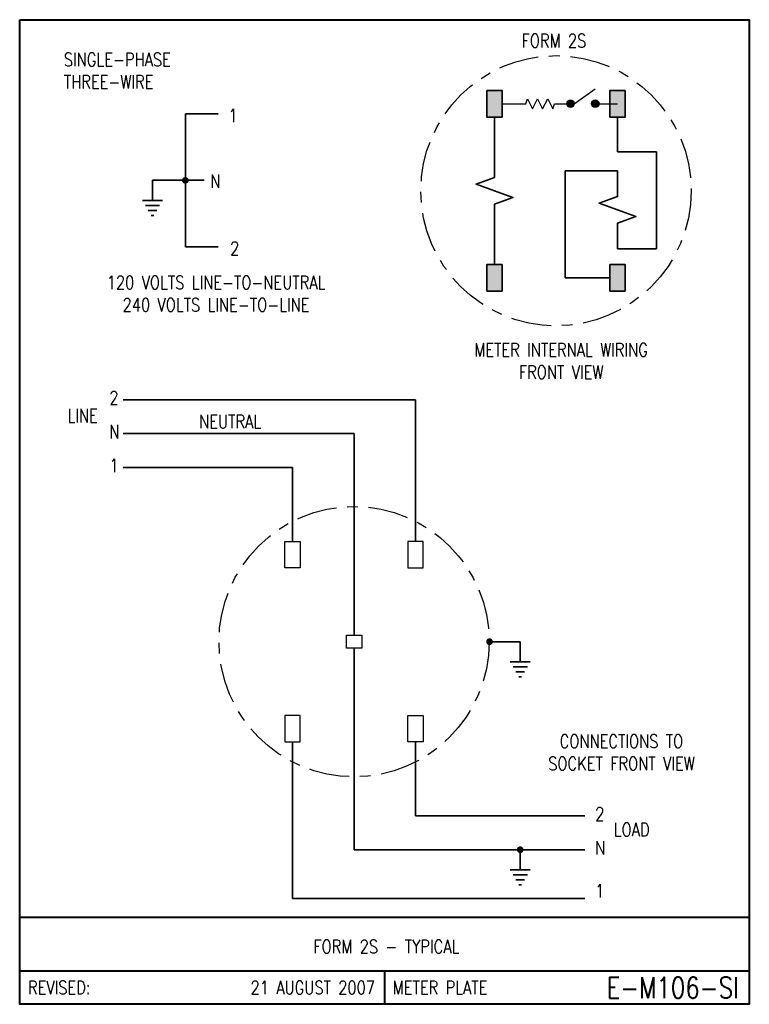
# Model space of a CAD drawing. Header units: inches. Extents: x 0 to 6.81, y 0 to 9.19.
import ezdxf
from ezdxf.enums import TextEntityAlignment as Align

# ---------------------------------------------------------------- set-up
doc = ezdxf.new("R2010")
doc.units = ezdxf.units.IN
doc.header["$LTSCALE"] = 0.5
doc.header["$MEASUREMENT"] = 0
doc.linetypes.add('CENTER2', pattern=[1.125, 0.75, -0.125, 0.125, -0.125])
for name, color, linetype, lineweight in [('E-DETL-1LINE', 4, 'Continuous', 35), ('E-DETL-TEXT', 3, 'Continuous', 35), ('E-DETL-TTLB', 2, 'Continuous', 40), ('E-DETL-TTLB-TEXT', 5, 'Continuous', 50)]:
    doc.layers.add(name, color=color, linetype=linetype, lineweight=lineweight)
doc.layers.add('E-DETL-FINE', color=8, linetype='Continuous')
doc.styles.add('ROMANS', font='romans.shx', dxfattribs={"height": 0.046875})
doc.styles.get("Standard").update_dxf_attribs({"font": 'romans.shx', "width": 0.8})

# ---------------------------------------------------------------- blocks, each defined once
blk = doc.blocks.new('PE008')
for p, q in [((0.1875, -0.0938), (0.1875, 0.0938)), ((0.1875, 0), (0, 0)), ((0.2344, -0.0667), (0.2344, 0.0667)), ((0.2812, -0.0396), (0.2812, 0.0396)), ((0.3281, -0.0126), (0.3281, 0.0126))]:
    blk.add_line(p, q)
blk = doc.blocks.new('E-004')
at = {"const_width": 0.03125}
blk.add_lwpolyline([(-0.015625, 0, 1), (0.015625, 0, 1)], format="xyb", close=True, dxfattribs=at)

msp = doc.modelspace()

# ---------------------------------------------------------------- hatches: boundary and pattern name
at = {"layer": 'E-DETL-1LINE'}
for points in [[(4.5026, 8.5269), (4.3597, 8.5269), (4.3597, 8.2794), (4.5026, 8.2794)], [(5.5085, 8.2794), (5.6514, 8.2794), (5.6514, 8.5269), (5.5085, 8.5269)], [(4.5026, 6.9025), (4.3597, 6.9025), (4.3597, 6.6549), (4.5026, 6.6549)], [(5.5085, 6.6549), (5.6514, 6.6549), (5.6514, 6.9025), (5.5085, 6.9025)]]:
    msp.add_hatch(color=256, dxfattribs=at).paths.add_polyline_path(points)
at = {"layer": 'E-DETL-FINE'}
for points in [[(5.1054, 8.4031, 1), (5.1757, 8.4031, 1)], [(5.407, 8.4031, 1), (5.3367, 8.4031, 1)]]:
    msp.add_hatch(color=256, dxfattribs=at).paths.add_polyline_path(points)

# ---------------------------------------------------------------- linework, layer by layer
at = {"layer": 'E-DETL-1LINE'}
for p, q in [((1.8529, 8.3093), (1.5463, 8.3093)), ((1.5463, 8.3093), (1.5463, 7.0679)), ((4.4312, 8.2794), (4.4312, 7.9548)), ((5.58, 8.2794), (5.58, 7.9551)), ((5.58, 7.9551), (5.9426, 7.9551)), ((5.9426, 7.9551), (5.9426, 7.0489)), ((5.58, 7.7766), (5.0908, 7.7766)), ((5.0908, 7.7766), (5.0908, 6.7787)), ((1.2396, 7.6886), (1.5463, 7.6886)), ((1.5463, 7.6886), (1.7226, 7.6886)), ((4.4312, 7.227), (4.4312, 6.9025)), ((1.5463, 7.0679), (1.8529, 7.0679)), ((5.9426, 7.0489), (5.58, 7.0489)), ((5.0908, 6.7787), (5.5085, 6.7787)), ((3.6951, 5.6406), (0.9667, 5.6406)), ((3.6951, 4.3196), (3.6951, 5.6406)), ((3.1207, 5.3252), (0.9667, 5.3252)), ((3.1207, 3.4455), (3.1207, 5.3252)), ((2.5463, 5.0098), (0.9667, 5.0098)), ((2.5463, 5.0098), (2.5463, 4.3196)), ((3.1207, 3.3218), (3.1207, 1.4421)), ((4.3817, 3.3837), (4.6714, 3.3837)), ((2.5463, 0.9861), (2.5463, 2.4477)), ((3.6951, 2.4477), (3.6951, 1.7575)), ((3.6951, 1.7575), (5.2747, 1.7575)), ((3.1207, 1.4421), (5.2747, 1.4421)), ((2.5463, 0.9861), (5.2747, 0.9861))]:
    msp.add_line(p, q, dxfattribs=at)
for points in [[(4.3597, 8.5269), (4.5026, 8.5269), (4.5026, 8.2794), (4.3597, 8.2794)], [(5.6514, 8.5269), (5.5085, 8.5269), (5.5085, 8.2794), (5.6514, 8.2794)], [(4.3597, 6.6549), (4.5026, 6.6549), (4.5026, 6.9025), (4.3597, 6.9025)], [(5.6514, 6.6549), (5.5085, 6.6549), (5.5085, 6.9025), (5.6514, 6.9025)]]:
    msp.add_lwpolyline(points, close=True, dxfattribs=at)
at = {"layer": 'E-DETL-1LINE', "linetype": 'Continuous'}
for points in [[(4.4312, 7.9548), (4.4312, 7.7159), (4.2594, 7.6534), (4.6029, 7.5284), (4.4312, 7.4659), (4.4312, 7.227)], [(5.58, 7.7766), (5.58, 7.5377), (5.4082, 7.4752), (5.7517, 7.3502), (5.58, 7.2877), (5.58, 7.0489)]]:
    msp.add_lwpolyline(points, dxfattribs=at)
at = {"layer": 'E-DETL-FINE'}
for p, q in [((5.1757, 8.4031), (5.3694, 8.5437)), ((4.5026, 8.4031), (4.662, 8.4031)), ((5.0526, 8.4031), (5.1054, 8.4031)), ((5.407, 8.4031), (5.58, 8.4031))]:
    msp.add_line(p, q, dxfattribs=at)
msp.add_lwpolyline([(4.662, 8.4031), (4.7245, 8.4031), (4.7401, 8.45), (4.787, 8.3562), (4.8339, 8.45), (4.8807, 8.3562), (4.9276, 8.45), (4.9745, 8.3562), (4.9901, 8.4031), (5.0526, 8.4031)], dxfattribs=at)
for points in [[(2.4748, 4.3196), (2.6177, 4.3196), (2.6177, 4.0721), (2.4748, 4.0721)], [(3.7666, 4.3196), (3.6236, 4.3196), (3.6236, 4.0721), (3.7666, 4.0721)], [(3.0492, 3.4455), (3.1921, 3.4455), (3.1921, 3.3218), (3.0492, 3.3218)], [(2.4748, 2.4477), (2.6177, 2.4477), (2.6177, 2.6952), (2.4748, 2.6952)], [(3.7666, 2.4477), (3.6236, 2.4477), (3.6236, 2.6952), (3.7666, 2.6952)]]:
    msp.add_lwpolyline(points, close=True, dxfattribs=at)
at = {"layer": 'E-DETL-FINE', "linetype": 'CENTER2'}
for centre in [(5.0056, 7.5909), (3.1207, 3.3837)]:
    msp.add_circle(centre, 1.261, dxfattribs=at)
at = {"layer": 'E-DETL-FINE'}
for centre in [(5.1405, 8.4031), (5.3719, 8.4031)]:
    msp.add_circle(centre, 0.0352, dxfattribs=at)
at = {"layer": 'E-DETL-TTLB'}
msp.add_lwpolyline([(0, 9.1875), (6.8095, 9.1875), (6.8095, 0), (0, 0)], close=True, dxfattribs=at)
for points in [[(0, 0.8125), (6.8095, 0.8125)], [(0, 0.3125), (6.8095, 0.3125)], [(3.4048, 0.3125), (3.4048, 0)]]:
    msp.add_lwpolyline(points, dxfattribs=at)

# ---------------------------------------------------------------- block references
at = {"layer": 'E-DETL-1LINE'}
for p in [(1.5463, 7.6886), (4.3848, 3.3837), (4.6714, 1.4421)]:
    msp.add_blockref('E-004', p, dxfattribs=at)
at = {"layer": 'E-DETL-1LINE', "rotation": 270}
for p in [(1.2396, 7.6886), (4.6714, 3.3837), (4.6714, 1.4421)]:
    msp.add_blockref('PE008', p, dxfattribs=at)

# ---------------------------------------------------------------- texts
at = {"layer": 'E-DETL-TEXT', "style": 'ROMANS', "width": 0.8}
for s, p in [('REVISED:', (0.0773, 0.1563)), ('METER PLATE', (3.482, 0.1563))]:
    msp.add_text(s, height=0.125, dxfattribs=at).set_placement(p, align=Align.MIDDLE_LEFT)
for s, height, p in [('21 AUGUST 2007', 0.125, (3.316, 0.1563)), ('E-M106-SI', 0.19685, (6.7114, 0.1563))]:
    msp.add_text(s, height=height, dxfattribs=at).set_placement(p, align=Align.MIDDLE_RIGHT)
at = {"layer": 'E-DETL-TEXT', "char_height": 0.125}
for s, insert, width, attachment_point in [('FORM 2S', (4.6836, 9.0544), 0.789333, 1), ('SINGLE-PHASE THREE-WIRE', (0.4119, 8.8777), 1.234375, 1), ('1', (1.9483, 8.3553), 0.234375, 1), ('N', (1.7797, 7.7434), 0.234375, 1), ('2', (1.9637, 7.1162), 0.234375, 1), ('120 VOLTS LINE-TO-NEUTRAL\\P240 VOLTS LINE-TO-LINE', (1.8327, 6.7981), 1.964397, 2), ('METER INTERNAL WIRING FRONT VIEW', (5.0529, 6.1697), 1.78125, 2), ('2', (0.8366, 5.7215), 0.234375, 1), ('LINE', (0.4468, 5.5553), 0.290935, 1), ('NEUTRAL', (1.675, 5.5), 0.569725, 1), ('N', (0.8366, 5.4061), 0.234375, 1), ('1', (0.8366, 5.0907), 0.234375, 1), ('CONNECTIONS TO SOCKET FRONT VIEW', (5.6162, 2.5172), 1.78125, 2), ('2', (5.3704, 1.8384), 0.234375, 1), ('LOAD', (5.5447, 1.6929), 0.296875, 1), ('N', (5.3704, 1.523), 0.234375, 1), ('1', (5.3704, 1.1204), 0.234375, 1)]:
    msp.add_mtext(s, dxfattribs=dict(at, insert=insert, width=width, attachment_point=attachment_point))
at = {"layer": 'E-DETL-TTLB-TEXT', "style": 'ROMANS', "width": 0.8}
msp.add_text('FORM 2S - TYPICAL', height=0.125, dxfattribs=at).set_placement((3.4217, 0.4764), align=Align.CENTER)

doc.saveas('drawing.dxf')
